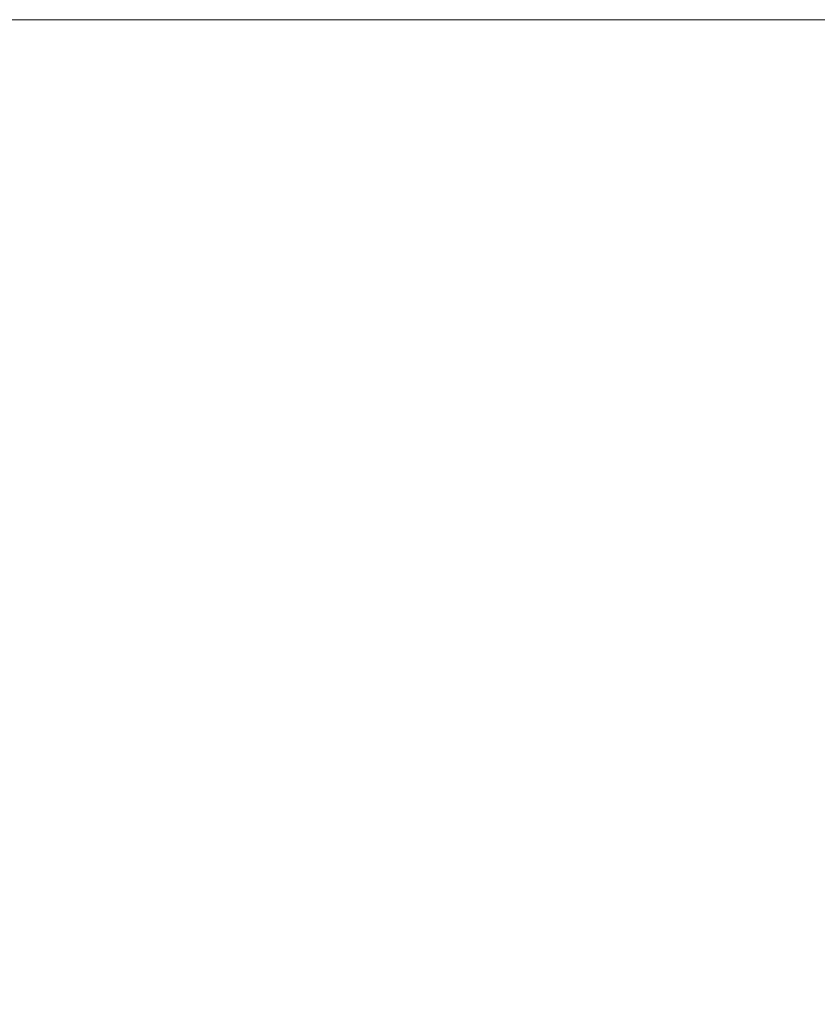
# Model space of a CAD drawing. Extents: x -335 to 1339, y 761 to 1310.
# Tile 9 of 256: x -192 to -120, y 1220 to 1310. Entities that reach past the tile are written whole.
import ezdxf
from ezdxf.enums import TextEntityAlignment as Align

# ---------------------------------------------------------------- set-up
doc = ezdxf.new("R2010")
doc.units = 0
doc.header["$MEASUREMENT"] = 0
doc.layers.add('B_ANNO_NOPLOT', color=47, linetype='Continuous', lineweight=18, plot=False)
doc.layers.add('B_ANNO_TEXT', color=7, linetype='Continuous', lineweight=18)
doc.styles.add('Annotative', font='calibri.ttf', dxfattribs={"height": 0.0625})
doc.styles.get("Standard").update_dxf_attribs({"font": 'calibri.ttf'})

# ---------------------------------------------------------------- blocks, each defined once
blk = doc.blocks.new('INS_SS32_BASE')
at = {"layer": 'B_ANNO_NOPLOT', "flags": 128}
blk.add_lwpolyline([(0, 0), (0, 252.002), (323.93, 252.002), (323.93, 238.857), (378.003, 238.857), (378.003, 40.5), (316.573, 40.5), (316.573, 0), (0, 0)], dxfattribs=at)
at = {"layer": 'B_ANNO_TEXT', "lineweight": 30}
for tag, p in [('SUB1', (311.281, 226.103)), ('SUB2', (319.281, 226.103))]:
    blk.add_attdef(tag, text='', height=1.5, dxfattribs=at).set_placement(p, align=Align.MIDDLE_CENTER)
at = {"layer": 'B_ANNO_TEXT', "style": 'Annotative'}
for tag, p in [('CORNER1', (97.357, 101.834)), ('CORNER2', (98.569, 3.306))]:
    blk.add_attdef(tag, text='', height=1.5, dxfattribs=at).set_placement(p, align=Align.BOTTOM_RIGHT)

msp = doc.modelspace()

# ---------------------------------------------------------------- block references
msp.add_blockref('INS_SS32_BASE', (-335.059, 1058.301))

doc.saveas('drawing.dxf')
